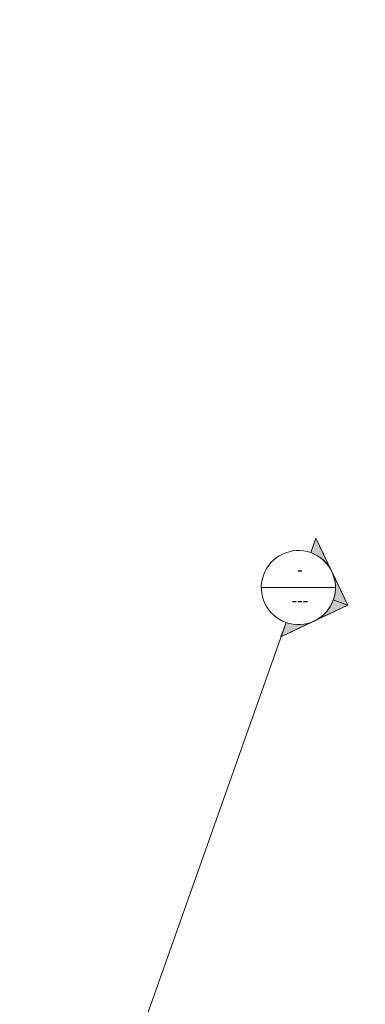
# Model space of a CAD drawing. Header units: millimetres. Extents: x 1512 to 2105, y 794 to 1149.
# Tile 165 of 256: x 1685.96 to 1691.55, y 1128.12 to 1144.07. Entities that reach past the tile are written whole.
import ezdxf

# ---------------------------------------------------------------- set-up
doc = ezdxf.new("R2010")
doc.units = ezdxf.units.MM
doc.layers.add('A-WALL', color=113, linetype='Continuous', lineweight=9)
doc.layers.add('G-ANNO-SYMB', color=111, linetype='Continuous', lineweight=9)
doc.styles.add('Arial_3', font='arial.ttf', dxfattribs={"height": 0.196707})

# ---------------------------------------------------------------- blocks, each defined once
blk = doc.blocks.new('Section - M_Section Head - Filled-1049-همکف')
at = {"layer": 'G-ANNO-SYMB'}
h = blk.add_hatch(color=256, dxfattribs=at)
edge = h.paths.add_edge_path(flags=0)
edge.add_line((-0.006, 0.00849), (-0.006, 0.006))
edge.add_arc((-0.006, 0), 0.006, 90, 135)
edge.add_line((-0.01024, 0.00424), (-0.006, 0.00849))
h = blk.add_hatch(color=256, dxfattribs=at)
edge = h.paths.add_edge_path(flags=0)
edge.add_line((-0.006, 0.00849), (-0.00176, 0.00424))
edge.add_arc((-0.006, 0), 0.006, 45, 90)
edge.add_line((-0.006, 0.006), (-0.006, 0.00849))
h = blk.add_hatch(color=256, dxfattribs=at)
edge = h.paths.add_edge_path(flags=0)
edge.add_line((-0.01449, 0), (-0.01024, 0.00424))
edge.add_arc((-0.006, 0), 0.006, 135, 180)
edge.add_line((-0.012, 0), (-0.01449, 0))
h = blk.add_hatch(color=256, dxfattribs=at)
edge = h.paths.add_edge_path(flags=0)
edge.add_line((0.00249, 0), (0, 0))
edge.add_arc((-0.006, 0), 0.006, 360, 405)
edge.add_line((-0.00176, 0.00424), (0.00249, 0))
for p, q in [((-0.006, 0.00849), (-0.01449, 0)), ((-0.006, 0.00849), (-0.01024, 0.00424)), ((-0.006, 0.00849), (0.00249, 0)), ((-0.006, 0.006), (-0.006, 0.00849)), ((-0.006, 0.00849), (-0.006, 0.006)), ((-0.00176, 0.00424), (-0.006, 0.00849)), ((-0.01024, 0.00424), (-0.01449, 0)), ((0.00249, 0), (-0.00176, 0.00424)), ((-0.01449, 0), (-0.012, 0)), ((0, 0), (0.00249, 0)), ((-0.012, 0), (-0.01449, 0)), ((0, 0), (0.00249, 0))]:
    blk.add_line(p, q, dxfattribs=at)
for start, end in [(360, 180), (90, 135), (45, 90), (135, 180), (360, 45), (180, 360)]:
    blk.add_arc((-0.006, 0), 0.006, start, end, dxfattribs=at)

msp = doc.modelspace()

# ---------------------------------------------------------------- linework, layer by layer
at = {"layer": 'A-WALL', "lineweight": 25}
msp.add_open_spline([(1659.142, 1144.071), (1666.367, 1138.546), (1675.425, 1131.617), (1684.483, 1124.688), (1686.317, 1123.285)], degree=3, knots=[0, 0, 0, 0, 0.4444444, 0.5572647, 0.5572647, 0.5572647, 0.5572647], dxfattribs=at)
at = {"layer": 'G-ANNO-SYMB', "color": 1}
for p, q in [((1689.866, 1134.873), (1691.066, 1134.873)), ((1690.266, 1134.308), (1658.016, 1043.212))]:
    msp.add_line(p, q, dxfattribs=at)

# ---------------------------------------------------------------- block references
at = {"layer": 'G-ANNO-SYMB', "color": 1, "xscale": 99.99999999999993, "yscale": 99.99999999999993, "zscale": 99.99999999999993, "rotation": 250.5050753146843}
msp.add_blockref('Section - M_Section Head - Filled-1049-همکف', (1690.266, 1134.308), dxfattribs=at)

# ---------------------------------------------------------------- texts
at = {"layer": 'G-ANNO-SYMB', "color": 1, "attachment_point": 2, "line_spacing_factor": 0.938532, "style": 'Arial_3'}
for s, insert, char_height, width in [('\\fArial|b0|i0|c178|p34|;-', (1690.491, 1135.264), 0.19671, 0.10799), ('---', (1690.491, 1134.765), 0.1967, 0.32398)]:
    msp.add_mtext(s, dxfattribs=dict(at, insert=insert, char_height=char_height, width=width))

doc.saveas('drawing.dxf')
